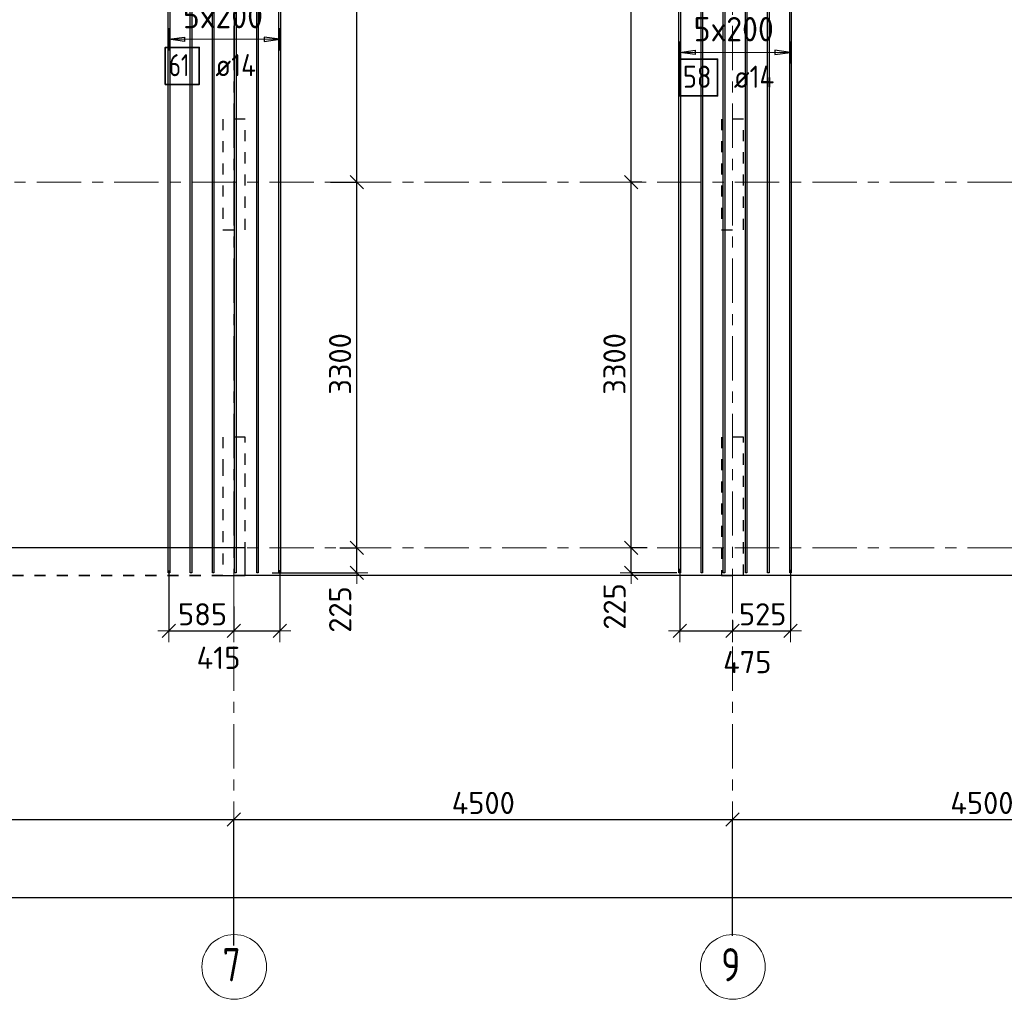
# Model space of a CAD drawing. Header units: metres. Extents: x -38 to 107, y -15 to 21.
# Tile 17 of 133: x 17.52 to 26.4, y -4.07 to 4.77. Entities that reach past the tile are written whole.
import ezdxf

# ---------------------------------------------------------------- set-up
doc = ezdxf.new("R2010")
doc.units = ezdxf.units.M
doc.header["$PDMODE"] = 65
for name, pattern in [('______11', [0.5, 0.4, -0.05, 0, -0.05]), ('______2', [0.0405, 0.03, -0.0105]), ('______3', [0.5, 0.4, -0.1]), ('______5', [1.1, 0.8, -0.1, 0.1, -0.1])]:
    doc.linetypes.add(name, pattern=pattern)
for name, color, linetype, lineweight in [('XR$2$Осевая линия (1)', 7, '______5', 13), ('XR$2$Размерная линия (1)', 7, 'Continuous', 13), ('XR$4$Балка (1)', 7, '______3', 13), ('XR$4$Перекрытие (1)', 7, 'Continuous', 35), ('XR$4$Размерная линия (1)', 7, 'Continuous', 13)]:
    doc.layers.add(name, color=color, linetype=linetype, lineweight=lineweight)
doc.layers.add('XR$4$Арм.стержн.Доп. Арм верхн.зоны Х', color=7, linetype='Continuous', lineweight=35, true_color=0x8c8cff)
doc.layers.add('XR$6$Стена_ бетон несущ.', color=7, linetype='Continuous', lineweight=70, true_color=0xb4b496)
doc.styles.add('ISOCPEUR', font='txt')
doc.dimstyles.new('DIMSTYLE_3', dxfattribs={"dimtxt": 0.2, "dimasz": 0.2, "dimexe": 0, "dimexo": 0, "dimgap": 0.1, "dimtad": 2, "dimdec": 0, "dimlfac": 1000, "dimrnd": 5, "dimzin": 12, "dimdsep": 46, "dimtxsty": 'ISOCPEUR', "dimblk1": 'ALL_ML_STRICH', "dimblk2": 'ALL_ML_STRICH', "dimsah": 1, "dimcen": 0, "dimclrd": 7, "dimclre": 256, "dimclrt": 7, "dimadec": 0, "dimazin": 0, "dimtfac": 1, "dimtdec": 0, "dimtix": 1, "dimtmove": 2, "dimatfit": 3, "dimfxl": 0, "dimtzin": 0, "dimlwd": 0, "dimlwe": -3, "dimarcsym": 0})
doc.dimstyles.new('DIMSTYLE_33', dxfattribs={"dimtxt": 0.2, "dimasz": 0.2, "dimexe": 0, "dimexo": 0, "dimgap": 0.1, "dimtad": 2, "dimdec": 0, "dimlfac": 1000, "dimrnd": 5, "dimzin": 12, "dimdsep": 46, "dimtxsty": 'ISOCPEUR', "dimblk1": 'ALL_ML_STRICH', "dimblk2": 'ALL_ML_STRICH', "dimsah": 1, "dimcen": 0, "dimclrd": 7, "dimclre": 256, "dimclrt": 7, "dimadec": 0, "dimazin": 0, "dimtfac": 1, "dimtdec": 0, "dimtix": 1, "dimtmove": 2, "dimatfit": 3, "dimfxl": 0, "dimtvp": 1.2, "dimtzin": 0, "dimlwd": 0, "dimlwe": -3, "dimarcsym": 0})
doc.dimstyles.new('DIMSTYLE_34', dxfattribs={"dimtxt": 0.2, "dimasz": 0.2, "dimexe": 0, "dimexo": 0, "dimgap": 0.1, "dimtad": 0, "dimdec": 0, "dimlfac": 1000, "dimrnd": 5, "dimzin": 12, "dimdsep": 46, "dimtxsty": 'ISOCPEUR', "dimblk1": 'ALL_ML_STRICH', "dimblk2": 'ALL_ML_STRICH', "dimsah": 1, "dimcen": 0, "dimclrd": 7, "dimclre": 256, "dimclrt": 7, "dimadec": 0, "dimazin": 0, "dimtfac": 1, "dimtdec": 0, "dimtix": 1, "dimtmove": 2, "dimatfit": 3, "dimfxl": 0, "dimtvp": 1.2, "dimtzin": 0, "dimlwd": 0, "dimlwe": -3, "dimarcsym": 0})

# ---------------------------------------------------------------- blocks, each defined once
blk = doc.blocks.new('ALL_ML_STRICH')
at = {"color": 0, "linetype": 'ByBlock', "lineweight": -2}
for p, q in [((0, -0.5), (0, 0.5)), ((-1, 0), (0.5, 0)), ((-0.3, -0.3), (0.3, 0.3))]:
    blk.add_line(p, q, dxfattribs=at)
blk = doc.blocks.new('*D12')
at = {"layer": 'DEFPOINTS', "color": 7, "linetype": 'Continuous', "lineweight": 13, "transparency": 33554687}
for p in [(0.5, -3.1033), (0.5, -3.1563), (61.6, -3.1401)]:
    blk.add_point(p, dxfattribs=at)
at = {"layer": 'XR$2$Размерная линия (1)', "color": 9, "linetype": 'Continuous', "lineweight": -2, "true_color": 0xc7c7c7, "transparency": 33554687}
for p, q in [((0.5, -3.1233), (0.5, -3.1563)), ((61.6, -3.1563), (61.6, -3.1563))]:
    blk.add_line(p, q, dxfattribs=at)
at = {"layer": 'XR$2$Размерная линия (1)', "color": 7, "linetype": 'Continuous', "lineweight": -2, "transparency": 33554687}
blk.add_line((0.5, -3.1563), (61.6, -3.1563), dxfattribs=at)
at = {"layer": 'XR$2$Размерная линия (1)', "color": 7, "linetype": 'Continuous', "lineweight": 13, "transparency": 33554687, "xscale": 0.2, "yscale": 0.2, "zscale": 0.2, "rotation": 180}
blk.add_blockref('ALL_ML_STRICH', (0.5, -3.1563), dxfattribs=at)
at = {"layer": 'XR$2$Размерная линия (1)', "color": 7, "linetype": 'Continuous', "lineweight": 13, "transparency": 33554687, "xscale": 0.2, "yscale": 0.2, "zscale": 0.2}
blk.add_blockref('ALL_ML_STRICH', (61.6, -3.1563), dxfattribs=at)
at = {"layer": 'XR$2$Размерная линия (1)', "color": 7, "linetype": 'Continuous', "lineweight": 13, "transparency": 33554687, "insert": (31.1, -3.0063), "char_height": 0.2, "width": 1, "attachment_point": 5, "style": 'ISOCPEUR'}
blk.add_mtext('\\A1;{61100}', dxfattribs=at)
blk = doc.blocks.new('*D16')
at = {"layer": 'DEFPOINTS', "color": 7, "linetype": 'Continuous', "lineweight": 13, "transparency": 33554687}
for p in [(13.75, -2.452), (13.75, -3.5132), (19.45, -3.6075)]:
    blk.add_point(p, dxfattribs=at)
at = {"layer": 'XR$2$Размерная линия (1)', "color": 9, "linetype": 'Continuous', "lineweight": -2, "true_color": 0xc7c7c7, "transparency": 33554687}
for p, q in [((13.75, -3.4932), (13.75, -2.452)), ((19.45, -3.5875), (19.45, -2.452))]:
    blk.add_line(p, q, dxfattribs=at)
at = {"layer": 'XR$2$Размерная линия (1)', "color": 7, "linetype": 'Continuous', "lineweight": -2, "transparency": 33554687}
blk.add_line((13.75, -2.452), (19.45, -2.452), dxfattribs=at)
at = {"layer": 'XR$2$Размерная линия (1)', "color": 7, "linetype": 'Continuous', "lineweight": 13, "transparency": 33554687, "xscale": 0.2, "yscale": 0.2, "zscale": 0.2, "rotation": 180}
blk.add_blockref('ALL_ML_STRICH', (13.75, -2.452), dxfattribs=at)
at = {"layer": 'XR$2$Размерная линия (1)', "color": 7, "linetype": 'Continuous', "lineweight": 13, "transparency": 33554687, "xscale": 0.2, "yscale": 0.2, "zscale": 0.2}
blk.add_blockref('ALL_ML_STRICH', (19.45, -2.452), dxfattribs=at)
at = {"layer": 'XR$2$Размерная линия (1)', "color": 7, "linetype": 'Continuous', "lineweight": 13, "transparency": 33554687, "insert": (16.61, -2.302), "char_height": 0.2, "width": 0.8, "attachment_point": 5, "style": 'ISOCPEUR'}
blk.add_mtext('\\A1;{5700}', dxfattribs=at)
blk = doc.blocks.new('*D17')
at = {"layer": 'DEFPOINTS', "color": 7, "linetype": 'Continuous', "lineweight": 13, "transparency": 33554687}
for p in [(19.45, -2.452), (23.95, -3.5208), (19.45, -3.6075)]:
    blk.add_point(p, dxfattribs=at)
at = {"layer": 'XR$2$Размерная линия (1)', "color": 9, "linetype": 'Continuous', "lineweight": -2, "true_color": 0xc7c7c7, "transparency": 33554687}
for p, q in [((19.45, -3.5875), (19.45, -2.452)), ((23.95, -3.5008), (23.95, -2.452))]:
    blk.add_line(p, q, dxfattribs=at)
at = {"layer": 'XR$2$Размерная линия (1)', "color": 7, "linetype": 'Continuous', "lineweight": -2, "transparency": 33554687}
blk.add_line((19.45, -2.452), (23.95, -2.452), dxfattribs=at)
at = {"layer": 'XR$2$Размерная линия (1)', "color": 7, "linetype": 'Continuous', "lineweight": 13, "transparency": 33554687, "xscale": 0.2, "yscale": 0.2, "zscale": 0.2, "rotation": 180}
blk.add_blockref('ALL_ML_STRICH', (19.45, -2.452), dxfattribs=at)
at = {"layer": 'XR$2$Размерная линия (1)', "color": 7, "linetype": 'Continuous', "lineweight": 13, "transparency": 33554687, "xscale": 0.2, "yscale": 0.2, "zscale": 0.2}
blk.add_blockref('ALL_ML_STRICH', (23.95, -2.452), dxfattribs=at)
at = {"layer": 'XR$2$Размерная линия (1)', "color": 7, "linetype": 'Continuous', "lineweight": 13, "transparency": 33554687, "insert": (21.7, -2.302), "char_height": 0.2, "width": 0.8, "attachment_point": 5, "style": 'ISOCPEUR'}
blk.add_mtext('\\A1;{4500}', dxfattribs=at)
blk = doc.blocks.new('*D18')
at = {"layer": 'DEFPOINTS', "color": 7, "linetype": 'Continuous', "lineweight": 13, "transparency": 33554687}
for p in [(23.95, -2.452), (23.95, -3.5208), (28.45, -3.6233)]:
    blk.add_point(p, dxfattribs=at)
at = {"layer": 'XR$2$Размерная линия (1)', "color": 9, "linetype": 'Continuous', "lineweight": -2, "true_color": 0xc7c7c7, "transparency": 33554687}
for p, q in [((23.95, -3.5008), (23.95, -2.452)), ((28.45, -3.6033), (28.45, -2.452))]:
    blk.add_line(p, q, dxfattribs=at)
at = {"layer": 'XR$2$Размерная линия (1)', "color": 7, "linetype": 'Continuous', "lineweight": -2, "transparency": 33554687}
blk.add_line((23.95, -2.452), (28.45, -2.452), dxfattribs=at)
at = {"layer": 'XR$2$Размерная линия (1)', "color": 7, "linetype": 'Continuous', "lineweight": 13, "transparency": 33554687, "xscale": 0.2, "yscale": 0.2, "zscale": 0.2, "rotation": 180}
blk.add_blockref('ALL_ML_STRICH', (23.95, -2.452), dxfattribs=at)
at = {"layer": 'XR$2$Размерная линия (1)', "color": 7, "linetype": 'Continuous', "lineweight": 13, "transparency": 33554687, "xscale": 0.2, "yscale": 0.2, "zscale": 0.2}
blk.add_blockref('ALL_ML_STRICH', (28.45, -2.452), dxfattribs=at)
at = {"layer": 'XR$2$Размерная линия (1)', "color": 7, "linetype": 'Continuous', "lineweight": 13, "transparency": 33554687, "insert": (26.2, -2.302), "char_height": 0.2, "width": 0.8, "attachment_point": 5, "style": 'ISOCPEUR'}
blk.add_mtext('\\A1;{4500}', dxfattribs=at)
blk = doc.blocks.new('*D383')
at = {"layer": 'DEFPOINTS', "color": 7, "linetype": 'Continuous', "lineweight": 13, "transparency": 33554687}
for p in [(18.8627, -0.183), (19.45, -0.5098), (18.8627, -0.7497)]:
    blk.add_point(p, dxfattribs=at)
at = {"layer": 'XR$4$Размерная линия (1)', "color": 9, "linetype": 'Continuous', "lineweight": -2, "true_color": 0xc7c7c7, "transparency": 33554687}
for p, q in [((18.8627, -0.203), (18.8627, -0.7497)), ((19.45, -0.5298), (19.45, -0.7497))]:
    blk.add_line(p, q, dxfattribs=at)
at = {"layer": 'XR$4$Размерная линия (1)', "color": 7, "linetype": 'Continuous', "lineweight": -2, "transparency": 33554687}
blk.add_line((18.8627, -0.7497), (19.45, -0.7497), dxfattribs=at)
at = {"layer": 'XR$4$Размерная линия (1)', "color": 7, "linetype": 'Continuous', "lineweight": 13, "transparency": 33554687, "xscale": 0.2, "yscale": 0.2, "zscale": 0.2, "rotation": 180}
blk.add_blockref('ALL_ML_STRICH', (18.8627, -0.7497), dxfattribs=at)
at = {"layer": 'XR$4$Размерная линия (1)', "color": 7, "linetype": 'Continuous', "lineweight": 13, "transparency": 33554687, "xscale": 0.2, "yscale": 0.2, "zscale": 0.2}
blk.add_blockref('ALL_ML_STRICH', (19.45, -0.7497), dxfattribs=at)
at = {"layer": 'XR$4$Размерная линия (1)', "color": 7, "linetype": 'Continuous', "lineweight": 13, "transparency": 33554687, "insert": (19.1663, -0.5997), "char_height": 0.2, "width": 0.6, "attachment_point": 5, "style": 'ISOCPEUR'}
blk.add_mtext('\\A1;{585}', dxfattribs=at)
blk = doc.blocks.new('*D384')
at = {"layer": 'DEFPOINTS', "color": 7, "linetype": 'Continuous', "lineweight": 13, "transparency": 33554687}
for p in [(19.8627, -0.1803), (19.45, -0.5098), (19.45, -0.7497)]:
    blk.add_point(p, dxfattribs=at)
at = {"layer": 'XR$4$Размерная линия (1)', "color": 9, "linetype": 'Continuous', "lineweight": -2, "true_color": 0xc7c7c7, "transparency": 33554687}
for p, q in [((19.8627, -0.2003), (19.8627, -0.7497)), ((19.45, -0.5298), (19.45, -0.7497))]:
    blk.add_line(p, q, dxfattribs=at)
at = {"layer": 'XR$4$Размерная линия (1)', "color": 7, "linetype": 'Continuous', "lineweight": -2, "transparency": 33554687}
blk.add_line((19.45, -0.7497), (19.8627, -0.7497), dxfattribs=at)
at = {"layer": 'XR$4$Размерная линия (1)', "color": 7, "linetype": 'Continuous', "lineweight": 13, "transparency": 33554687, "xscale": 0.2, "yscale": 0.2, "zscale": 0.2, "rotation": 180}
blk.add_blockref('ALL_ML_STRICH', (19.45, -0.7497), dxfattribs=at)
at = {"layer": 'XR$4$Размерная линия (1)', "color": 7, "linetype": 'Continuous', "lineweight": 13, "transparency": 33554687, "xscale": 0.2, "yscale": 0.2, "zscale": 0.2}
blk.add_blockref('ALL_ML_STRICH', (19.8627, -0.7497), dxfattribs=at)
at = {"layer": 'XR$4$Размерная линия (1)', "color": 7, "linetype": 'Continuous', "lineweight": 13, "transparency": 33554687, "insert": (19.3104, -0.9924), "char_height": 0.2, "width": 0.6, "attachment_point": 5, "style": 'ISOCPEUR'}
blk.add_mtext('\\A1;{415}', dxfattribs=at)
blk = doc.blocks.new('*D385')
at = {"layer": 'DEFPOINTS', "color": 7, "linetype": 'Continuous', "lineweight": 13, "transparency": 33554687}
for p in [(23.2005, 0), (23.0341, -0.225), (23.4657, -0.225)]:
    blk.add_point(p, dxfattribs=at)
at = {"layer": 'XR$4$Размерная линия (1)', "color": 9, "linetype": 'Continuous', "lineweight": -2, "true_color": 0xc7c7c7, "transparency": 33554687}
for p, q in [((23.1805, 0), (23.0341, 0)), ((23.4457, -0.225), (23.0341, -0.225))]:
    blk.add_line(p, q, dxfattribs=at)
at = {"layer": 'XR$4$Размерная линия (1)', "color": 7, "linetype": 'Continuous', "lineweight": -2, "transparency": 33554687}
blk.add_line((23.0341, -0.225), (23.0341, 0), dxfattribs=at)
at = {"layer": 'XR$4$Размерная линия (1)', "color": 7, "linetype": 'Continuous', "lineweight": 13, "transparency": 33554687, "xscale": 0.2, "yscale": 0.2, "zscale": 0.2}
for p, rotation in [((23.0341, 0), 90), ((23.0341, -0.225), 270)]:
    blk.add_blockref('ALL_ML_STRICH', p, dxfattribs=dict(at, rotation=rotation))
at = {"layer": 'XR$4$Размерная линия (1)', "color": 7, "linetype": 'Continuous', "lineweight": 13, "transparency": 33554687, "insert": (22.8852, -0.5293), "char_height": 0.2, "width": 0.6, "attachment_point": 5, "rotation": 90, "style": 'ISOCPEUR'}
blk.add_mtext('\\A1;{225}', dxfattribs=at)
blk = doc.blocks.new('*D386')
at = {"layer": 'DEFPOINTS', "color": 7, "linetype": 'Continuous', "lineweight": 13, "transparency": 33554687}
for p in [(23.1495, 3.3), (23.0341, 0), (23.2005, 0)]:
    blk.add_point(p, dxfattribs=at)
at = {"layer": 'XR$4$Размерная линия (1)', "color": 9, "linetype": 'Continuous', "lineweight": -2, "true_color": 0xc7c7c7, "transparency": 33554687}
for p, q in [((23.1295, 3.3), (23.0341, 3.3)), ((23.1805, 0), (23.0341, 0))]:
    blk.add_line(p, q, dxfattribs=at)
at = {"layer": 'XR$4$Размерная линия (1)', "color": 7, "linetype": 'Continuous', "lineweight": -2, "transparency": 33554687}
blk.add_line((23.0341, 0), (23.0341, 3.3), dxfattribs=at)
at = {"layer": 'XR$4$Размерная линия (1)', "color": 7, "linetype": 'Continuous', "lineweight": 13, "transparency": 33554687, "xscale": 0.2, "yscale": 0.2, "zscale": 0.2}
for p, rotation in [((23.0341, 3.3), 90), ((23.0341, 0), 270)]:
    blk.add_blockref('ALL_ML_STRICH', p, dxfattribs=dict(at, rotation=rotation))
at = {"layer": 'XR$4$Размерная линия (1)', "color": 7, "linetype": 'Continuous', "lineweight": 13, "transparency": 33554687, "insert": (22.8841, 1.66), "char_height": 0.2, "width": 0.8, "attachment_point": 5, "rotation": 90, "style": 'ISOCPEUR'}
blk.add_mtext('\\A1;{3300}', dxfattribs=at)
blk = doc.blocks.new('*D387')
at = {"layer": 'DEFPOINTS', "color": 7, "linetype": 'Continuous', "lineweight": 13, "transparency": 33554687}
for p in [(23.5958, 9.135), (23.0341, 3.3), (23.1495, 3.3)]:
    blk.add_point(p, dxfattribs=at)
at = {"layer": 'XR$4$Размерная линия (1)', "color": 9, "linetype": 'Continuous', "lineweight": -2, "true_color": 0xc7c7c7, "transparency": 33554687}
for p, q in [((23.5758, 9.135), (23.0341, 9.135)), ((23.1295, 3.3), (23.0341, 3.3))]:
    blk.add_line(p, q, dxfattribs=at)
at = {"layer": 'XR$4$Размерная линия (1)', "color": 7, "linetype": 'Continuous', "lineweight": -2, "transparency": 33554687}
blk.add_line((23.0341, 3.3), (23.0341, 9.135), dxfattribs=at)
at = {"layer": 'XR$4$Размерная линия (1)', "color": 7, "linetype": 'Continuous', "lineweight": 13, "transparency": 33554687, "xscale": 0.2, "yscale": 0.2, "zscale": 0.2}
for p, rotation in [((23.0341, 9.135), 90), ((23.0341, 3.3), 270)]:
    blk.add_blockref('ALL_ML_STRICH', p, dxfattribs=dict(at, rotation=rotation))
at = {"layer": 'XR$4$Размерная линия (1)', "color": 7, "linetype": 'Continuous', "lineweight": 13, "transparency": 33554687, "insert": (22.8841, 6.2275), "char_height": 0.2, "width": 0.8, "attachment_point": 5, "rotation": 90, "style": 'ISOCPEUR'}
blk.add_mtext('\\A1;{5835}', dxfattribs=at)
blk = doc.blocks.new('*D388')
at = {"layer": 'DEFPOINTS', "color": 7, "linetype": 'Continuous', "lineweight": 13, "transparency": 33554687}
for p in [(23.4727, -0.1702), (23.95, -0.6353), (23.4727, -0.7497)]:
    blk.add_point(p, dxfattribs=at)
at = {"layer": 'XR$4$Размерная линия (1)', "color": 9, "linetype": 'Continuous', "lineweight": -2, "true_color": 0xc7c7c7, "transparency": 33554687}
for p, q in [((23.4727, -0.1902), (23.4727, -0.7497)), ((23.95, -0.6553), (23.95, -0.7497))]:
    blk.add_line(p, q, dxfattribs=at)
at = {"layer": 'XR$4$Размерная линия (1)', "color": 7, "linetype": 'Continuous', "lineweight": -2, "transparency": 33554687}
blk.add_line((23.4727, -0.7497), (23.95, -0.7497), dxfattribs=at)
at = {"layer": 'XR$4$Размерная линия (1)', "color": 7, "linetype": 'Continuous', "lineweight": 13, "transparency": 33554687, "xscale": 0.2, "yscale": 0.2, "zscale": 0.2, "rotation": 180}
blk.add_blockref('ALL_ML_STRICH', (23.4727, -0.7497), dxfattribs=at)
at = {"layer": 'XR$4$Размерная линия (1)', "color": 7, "linetype": 'Continuous', "lineweight": 13, "transparency": 33554687, "xscale": 0.2, "yscale": 0.2, "zscale": 0.2}
blk.add_blockref('ALL_ML_STRICH', (23.95, -0.7497), dxfattribs=at)
at = {"layer": 'XR$4$Размерная линия (1)', "color": 7, "linetype": 'Continuous', "lineweight": 13, "transparency": 33554687, "insert": (24.0824, -1.0311), "char_height": 0.2, "width": 0.6, "attachment_point": 5, "style": 'ISOCPEUR'}
blk.add_mtext('\\A1;{475}', dxfattribs=at)
blk = doc.blocks.new('*D389')
at = {"layer": 'DEFPOINTS', "color": 7, "linetype": 'Continuous', "lineweight": 13, "transparency": 33554687}
for p in [(24.4727, -0.1785), (23.95, -0.6353), (23.95, -0.7497)]:
    blk.add_point(p, dxfattribs=at)
at = {"layer": 'XR$4$Размерная линия (1)', "color": 9, "linetype": 'Continuous', "lineweight": -2, "true_color": 0xc7c7c7, "transparency": 33554687}
for p, q in [((24.4727, -0.1985), (24.4727, -0.7497)), ((23.95, -0.6553), (23.95, -0.7497))]:
    blk.add_line(p, q, dxfattribs=at)
at = {"layer": 'XR$4$Размерная линия (1)', "color": 7, "linetype": 'Continuous', "lineweight": -2, "transparency": 33554687}
blk.add_line((23.95, -0.7497), (24.4727, -0.7497), dxfattribs=at)
at = {"layer": 'XR$4$Размерная линия (1)', "color": 7, "linetype": 'Continuous', "lineweight": 13, "transparency": 33554687, "xscale": 0.2, "yscale": 0.2, "zscale": 0.2, "rotation": 180}
blk.add_blockref('ALL_ML_STRICH', (23.95, -0.7497), dxfattribs=at)
at = {"layer": 'XR$4$Размерная линия (1)', "color": 7, "linetype": 'Continuous', "lineweight": 13, "transparency": 33554687, "xscale": 0.2, "yscale": 0.2, "zscale": 0.2}
blk.add_blockref('ALL_ML_STRICH', (24.4727, -0.7497), dxfattribs=at)
at = {"layer": 'XR$4$Размерная линия (1)', "color": 7, "linetype": 'Continuous', "lineweight": 13, "transparency": 33554687, "insert": (24.2213, -0.5997), "char_height": 0.2, "width": 0.6, "attachment_point": 5, "style": 'ISOCPEUR'}
blk.add_mtext('\\A1;{525}', dxfattribs=at)
blk = doc.blocks.new('*D586')
at = {"layer": 'DEFPOINTS', "color": 7, "linetype": 'Continuous', "lineweight": 13, "transparency": 33554687}
for p in [(20.3844, 0), (19.7761, -0.225), (20.5578, -0.225)]:
    blk.add_point(p, dxfattribs=at)
at = {"layer": 'XR$4$Размерная линия (1)', "color": 9, "linetype": 'Continuous', "lineweight": -2, "true_color": 0xc7c7c7, "transparency": 33554687}
for p, q in [((20.4044, 0), (20.5578, 0)), ((19.7961, -0.225), (20.5578, -0.225))]:
    blk.add_line(p, q, dxfattribs=at)
at = {"layer": 'XR$4$Размерная линия (1)', "color": 7, "linetype": 'Continuous', "lineweight": -2, "transparency": 33554687}
blk.add_line((20.5578, -0.225), (20.5578, 0), dxfattribs=at)
at = {"layer": 'XR$4$Размерная линия (1)', "color": 7, "linetype": 'Continuous', "lineweight": 13, "transparency": 33554687, "xscale": 0.2, "yscale": 0.2, "zscale": 0.2}
for p, rotation in [((20.5578, 0), 90), ((20.5578, -0.225), 270)]:
    blk.add_blockref('ALL_ML_STRICH', p, dxfattribs=dict(at, rotation=rotation))
at = {"layer": 'XR$4$Размерная линия (1)', "color": 7, "linetype": 'Continuous', "lineweight": 13, "transparency": 33554687, "insert": (20.4083, -0.5567), "char_height": 0.2, "width": 0.6, "attachment_point": 5, "rotation": 90, "style": 'ISOCPEUR'}
blk.add_mtext('\\A1;{225}', dxfattribs=at)
blk = doc.blocks.new('*D587')
at = {"layer": 'DEFPOINTS', "color": 7, "linetype": 'Continuous', "lineweight": 13, "transparency": 33554687}
for p in [(20.3025, 3.3), (20.3844, 0), (20.5578, 0)]:
    blk.add_point(p, dxfattribs=at)
at = {"layer": 'XR$4$Размерная линия (1)', "color": 9, "linetype": 'Continuous', "lineweight": -2, "true_color": 0xc7c7c7, "transparency": 33554687}
for p, q in [((20.3225, 3.3), (20.5578, 3.3)), ((20.4044, 0), (20.5578, 0))]:
    blk.add_line(p, q, dxfattribs=at)
at = {"layer": 'XR$4$Размерная линия (1)', "color": 7, "linetype": 'Continuous', "lineweight": -2, "transparency": 33554687}
blk.add_line((20.5578, 0), (20.5578, 3.3), dxfattribs=at)
at = {"layer": 'XR$4$Размерная линия (1)', "color": 7, "linetype": 'Continuous', "lineweight": 13, "transparency": 33554687, "xscale": 0.2, "yscale": 0.2, "zscale": 0.2}
for p, rotation in [((20.5578, 3.3), 90), ((20.5578, 0), 270)]:
    blk.add_blockref('ALL_ML_STRICH', p, dxfattribs=dict(at, rotation=rotation))
at = {"layer": 'XR$4$Размерная линия (1)', "color": 7, "linetype": 'Continuous', "lineweight": 13, "transparency": 33554687, "insert": (20.4078, 1.66), "char_height": 0.2, "width": 0.8, "attachment_point": 5, "rotation": 90, "style": 'ISOCPEUR'}
blk.add_mtext('\\A1;{3300}', dxfattribs=at)
blk = doc.blocks.new('*D588')
at = {"layer": 'DEFPOINTS', "color": 7, "linetype": 'Continuous', "lineweight": 13, "transparency": 33554687}
for p in [(19.7269, 11.475), (20.3025, 3.3), (20.5578, 3.3)]:
    blk.add_point(p, dxfattribs=at)
at = {"layer": 'XR$4$Размерная линия (1)', "color": 9, "linetype": 'Continuous', "lineweight": -2, "true_color": 0xc7c7c7, "transparency": 33554687}
for p, q in [((19.7469, 11.475), (20.5578, 11.475)), ((20.3225, 3.3), (20.5578, 3.3))]:
    blk.add_line(p, q, dxfattribs=at)
at = {"layer": 'XR$4$Размерная линия (1)', "color": 7, "linetype": 'Continuous', "lineweight": -2, "transparency": 33554687}
blk.add_line((20.5578, 3.3), (20.5578, 11.475), dxfattribs=at)
at = {"layer": 'XR$4$Размерная линия (1)', "color": 7, "linetype": 'Continuous', "lineweight": 13, "transparency": 33554687, "xscale": 0.2, "yscale": 0.2, "zscale": 0.2}
for p, rotation in [((20.5578, 11.475), 90), ((20.5578, 3.3), 270)]:
    blk.add_blockref('ALL_ML_STRICH', p, dxfattribs=dict(at, rotation=rotation))
at = {"layer": 'XR$4$Размерная линия (1)', "color": 7, "linetype": 'Continuous', "lineweight": 13, "transparency": 33554687, "insert": (20.4078, 7.4175), "char_height": 0.2, "width": 0.8, "attachment_point": 5, "rotation": 90, "style": 'ISOCPEUR'}
blk.add_mtext('\\A1;{8175}', dxfattribs=at)

msp = doc.modelspace()

# ---------------------------------------------------------------- linework, layer by layer
at = {"layer": 'XR$2$Осевая линия (1)', "color": 253, "linetype": '______11', "lineweight": 13, "true_color": 0xa0a0a0, "transparency": 33554687}
for p, q in [((19.45, -3.39), (19.45, 8.13)), ((23.95, -3.39), (23.95, 8.13)), ((-2.63, 3.3), (62.6, 3.3)), ((-2.63, 0), (62.6, 0))]:
    msp.add_line(p, q, dxfattribs=at)
at = {"layer": 'XR$2$Осевая линия (1)', "color": 7, "linetype": 'Continuous', "lineweight": 13, "transparency": 33554687}
for centre in [(19.4524, -3.7819), (23.9524, -3.7819)]:
    msp.add_circle(centre, 0.2924, dxfattribs=at)
at = {"layer": 'XR$4$Арм.стержн.Доп. Арм верхн.зоны Х', "color": 253, "linetype": 'Continuous', "lineweight": -3, "true_color": 0xa0a0a0, "transparency": 33554687}
for p, q in [((18.8627, 4.5893), (18.8627, 4.6893)), ((19.8627, 4.5893), (19.8627, 4.6893)), ((18.8627, 4.5893), (18.8627, 4.4893)), ((19.8627, 4.5893), (19.8627, 4.4893)), ((23.4727, 4.471), (23.4727, 4.571)), ((24.4727, 4.471), (24.4727, 4.571)), ((23.4727, 4.471), (23.4727, 4.371)), ((24.4727, 4.471), (24.4727, 4.371))]:
    msp.add_line(p, q, dxfattribs=at)
at = {"layer": 'XR$4$Арм.стержн.Доп. Арм верхн.зоны Х', "color": 7, "linetype": 'Continuous', "lineweight": 25, "transparency": 33554687}
for p, q in [((18.8627, 4.5893), (19.0027, 4.6093)), ((19.0027, 4.5693), (18.8627, 4.5893)), ((19.0027, 4.6093), (19.0027, 4.5693)), ((19.8627, 4.5893), (19.7227, 4.6093)), ((19.7227, 4.6093), (19.7227, 4.5693)), ((19.7227, 4.5693), (19.8627, 4.5893)), ((23.4727, 4.471), (23.6127, 4.491)), ((23.6127, 4.451), (23.4727, 4.471)), ((23.6127, 4.491), (23.6127, 4.451)), ((24.4727, 4.471), (24.3327, 4.491)), ((24.3327, 4.491), (24.3327, 4.451)), ((24.3327, 4.451), (24.4727, 4.471))]:
    msp.add_line(p, q, dxfattribs=at)
at = {"layer": 'XR$4$Арм.стержн.Доп. Арм верхн.зоны Х', "color": 7, "linetype": 'Continuous', "lineweight": 13, "transparency": 33554687}
for p, q in [((18.8627, 4.5893), (18.8627, 4.5893)), ((18.8627, 4.5893), (19.8627, 4.5893)), ((19.8627, 4.5893), (19.8627, 4.5893)), ((23.4727, 4.471), (23.4727, 4.471)), ((23.4727, 4.471), (24.4727, 4.471)), ((24.4727, 4.471), (24.4727, 4.471))]:
    msp.add_line(p, q, dxfattribs=at)
at = {"layer": 'XR$4$Арм.стержн.Доп. Арм верхн.зоны Х', "color": 7, "linetype": 'Continuous', "lineweight": 25, "transparency": 33554687}
for points in [[(18.8557, -0.225), (18.8557, 11.475), (18.8697, 11.475), (18.8697, -0.225), (18.8557, -0.225)], [(19.0557, -0.225), (19.0557, 11.475), (19.0697, 11.475), (19.0697, -0.225), (19.0557, -0.225)], [(19.2557, -0.225), (19.2557, 11.475), (19.2697, 11.475), (19.2697, -0.225), (19.2557, -0.225)], [(19.4557, -0.225), (19.4557, 11.475), (19.4697, 11.475), (19.4697, -0.225), (19.4557, -0.225)], [(19.6557, -0.225), (19.6557, 11.475), (19.6697, 11.475), (19.6697, -0.225), (19.6557, -0.225)], [(19.8557, -0.225), (19.8557, 11.475), (19.8697, 11.475), (19.8697, -0.225), (19.8557, -0.225)], [(23.4657, -0.225), (23.4657, 9.135), (23.4797, 9.135), (23.4797, -0.225), (23.4657, -0.225)], [(23.6657, -0.225), (23.6657, 9.135), (23.6797, 9.135), (23.6797, -0.225), (23.6657, -0.225)], [(23.8657, -0.225), (23.8657, 9.135), (23.8797, 9.135), (23.8797, -0.225), (23.8657, -0.225)], [(24.0657, -0.225), (24.0657, 9.135), (24.0797, 9.135), (24.0797, -0.225), (24.0657, -0.225)], [(24.2657, -0.225), (24.2657, 9.135), (24.2797, 9.135), (24.2797, -0.225), (24.2657, -0.225)], [(24.4657, -0.225), (24.4657, 9.135), (24.4797, 9.135), (24.4797, -0.225), (24.4657, -0.225)]]:
    msp.add_lwpolyline(points, dxfattribs=at)
at = {"layer": 'XR$4$Арм.стержн.Доп. Арм верхн.зоны Х', "color": 7, "linetype": 'Continuous', "lineweight": 35, "transparency": 33554687}
for points in [[(18.8296, 4.183), (19.1363, 4.183), (19.1363, 4.5163), (18.8296, 4.5163), (18.8296, 4.183)], [(23.468, 4.0784), (23.8146, 4.0784), (23.8146, 4.4117), (23.468, 4.4117), (23.468, 4.0784)]]:
    msp.add_lwpolyline(points, dxfattribs=at)
at = {"layer": 'XR$4$Балка (1)', "color": 7, "linetype": '______2', "lineweight": 25, "transparency": 33554687}
for p, q in [((13.6501, -0.2498), (19.55, -0.2495)), ((19.55, -0.2498), (13.6501, -0.2498))]:
    msp.add_line(p, q, dxfattribs=at)
at = {"layer": 'XR$4$Перекрытие (1)', "color": 7, "linetype": 'Continuous', "lineweight": 25, "transparency": 33554687}
for p, q in [((19.55, 0.0002), (13.6501, 0.0002)), ((19.55, -0.2498), (19.55, 0.0002)), ((32.675, -0.25), (19.55, -0.2498))]:
    msp.add_line(p, q, dxfattribs=at)
at = {"layer": 'XR$6$Стена_ бетон несущ.', "color": 253, "linetype": '______2', "lineweight": -3, "true_color": 0xa0a0a0, "transparency": 33554687}
for p, q in [((19.35, 3.87), (19.35, 2.87)), ((19.55, 3.87), (19.35, 3.87)), ((19.55, 2.87), (19.55, 3.87)), ((24.05, 3.87), (23.85, 3.87)), ((23.85, 3.87), (23.85, 2.87)), ((24.05, 2.87), (24.05, 3.87)), ((19.35, 2.87), (19.55, 2.87)), ((23.85, 2.87), (24.05, 2.87)), ((19.55, 1), (19.35, 1)), ((19.35, 1), (19.35, 0.75)), ((19.55, 0.75), (19.55, 1)), ((24.05, 1), (23.85, 1)), ((23.85, 1), (23.85, -0.25)), ((24.05, -0.25), (24.05, 1)), ((19.35, 0.75), (19.35, -0.25)), ((19.55, 0.5702), (19.55, 0.75)), ((19.55, -0.25), (19.55, 0.5702)), ((19.35, -0.25), (19.55, -0.25)), ((23.85, -0.25), (24.05, -0.25))]:
    msp.add_line(p, q, dxfattribs=at)

# ---------------------------------------------------------------- texts
at = {"layer": 'XR$2$Осевая линия (1)', "color": 7, "linetype": 'Continuous', "lineweight": 13, "transparency": 33554687, "char_height": 0.3, "width": 0.326407, "attachment_point": 7, "style": 'ISOCPEUR'}
for s, insert in [('\\W0.78;7', (19.3474, -3.9124)), ('\\W0.78;9', (23.8474, -3.9124))]:
    msp.add_mtext(s, dxfattribs=dict(at, insert=insert))
at = {"layer": 'XR$4$Арм.стержн.Доп. Арм верхн.зоны Х', "color": 7, "linetype": 'Continuous', "lineweight": 13, "transparency": 33554687, "char_height": 0.22, "width": 0.873359, "attachment_point": 7, "style": 'ISOCPEUR'}
for insert in [(18.9887, 4.6893), (23.5987, 4.571)]:
    msp.add_mtext('\\W0.95;5x200', dxfattribs=dict(at, insert=insert))
at = {"layer": 'XR$4$Арм.стержн.Доп. Арм верхн.зоны Х', "color": 7, "linetype": 'Continuous', "lineweight": 25, "transparency": 33554687, "char_height": 0.2, "attachment_point": 7, "style": 'ISOCPEUR'}
for s, insert, width in [('\\W0.75;61', (18.863, 4.2563), 0.314854), ('\\W0.89; ø14 ', (19.1696, 4.2563), 0.769432), ('\\W0.87;58', (23.5013, 4.1517), 0.367208), ('\\W0.89; ø14 ', (23.848, 4.1517), 0.769432)]:
    msp.add_mtext(s, dxfattribs=dict(at, insert=insert, width=width))

# ---------------------------------------------------------------- dimensions: what is measured, and where the dimension line sits
at = {"layer": 'XR$2$Размерная линия (1)', "color": 7, "linetype": 'Continuous', "lineweight": 13, "transparency": 33554687}
for base, p1, p2, picture, middle in [((19.45, -2.452), (13.75, -3.4932), (19.45, -3.5875), '*D16', (16.61, -2.302)), ((23.95, -2.452), (19.45, -3.5875), (23.95, -3.5008), '*D17', (21.7, -2.302)), ((28.45, -2.452), (23.95, -3.5008), (28.45, -3.6033), '*D18', (26.2, -2.302)), ((61.6, -3.1563), (0.5, -3.1233), (61.6, -3.1563), '*D12', (31.1, -3.0063))]:
    dim = msp.add_linear_dim(base=base, p1=p1, p2=p2, dimstyle='DIMSTYLE_3', override={"dimpost": '<>', "dimclrd": 7, "dimclre": 9, "dimclrt": 7, "dimlwd": 0, "dimlwe": 65533}, dxfattribs=at)
    dim.commit()
    dim.dimension.update_dxf_attribs({"geometry": picture, "text_midpoint": middle, "dimtype": 160})
at = {"layer": 'XR$4$Размерная линия (1)', "color": 7, "linetype": 'Continuous', "lineweight": 13, "transparency": 33554687}
for base, p1, p2, dimstyle, picture, middle in [((20.5578, 11.475), (20.3225, 3.3), (19.7469, 11.475), 'DIMSTYLE_3', '*D588', (20.4078, 7.4175)), ((23.0341, 9.135), (23.1295, 3.3), (23.5758, 9.135), 'DIMSTYLE_3', '*D387', (22.8841, 6.2275)), ((20.5578, 3.3), (20.4044, 0), (20.3225, 3.3), 'DIMSTYLE_3', '*D587', (20.4078, 1.66)), ((23.0341, 3.3), (23.1805, 0), (23.1295, 3.3), 'DIMSTYLE_3', '*D386', (22.8841, 1.66)), ((20.5578, 0), (19.7961, -0.225), (20.4044, 0), 'DIMSTYLE_33', '*D586', (20.4083, -0.5567)), ((23.0341, 0), (23.4457, -0.225), (23.1805, 0), 'DIMSTYLE_33', '*D385', (22.8852, -0.5293))]:
    dim = msp.add_linear_dim(base=base, p1=p1, p2=p2, angle=90, dimstyle=dimstyle, override={"dimpost": '<>', "dimclrd": 7, "dimclre": 9, "dimclrt": 7, "dimlwd": 0, "dimlwe": 65533}, dxfattribs=at)
    dim.commit()
    dim.dimension.update_dxf_attribs({"geometry": picture, "text_midpoint": middle, "dimtype": 160})
for base, p1, p2, dimstyle, picture, middle in [((23.95, -0.7497), (23.4727, -0.1902), (23.95, -0.6553), 'DIMSTYLE_34', '*D388', (24.0824, -1.0311)), ((19.45, -0.7497), (18.8627, -0.203), (19.45, -0.5298), 'DIMSTYLE_3', '*D383', (19.1663, -0.5997)), ((19.8627, -0.7497), (19.45, -0.5298), (19.8627, -0.2003), 'DIMSTYLE_34', '*D384', (19.3104, -0.9924)), ((24.4727, -0.7497), (23.95, -0.6553), (24.4727, -0.1985), 'DIMSTYLE_33', '*D389', (24.2213, -0.5997))]:
    dim = msp.add_linear_dim(base=base, p1=p1, p2=p2, dimstyle=dimstyle, override={"dimpost": '<>', "dimclrd": 7, "dimclre": 9, "dimclrt": 7, "dimlwd": 0, "dimlwe": 65533}, dxfattribs=at)
    dim.commit()
    dim.dimension.update_dxf_attribs({"geometry": picture, "text_midpoint": middle, "dimtype": 160})

doc.saveas('drawing.dxf')
